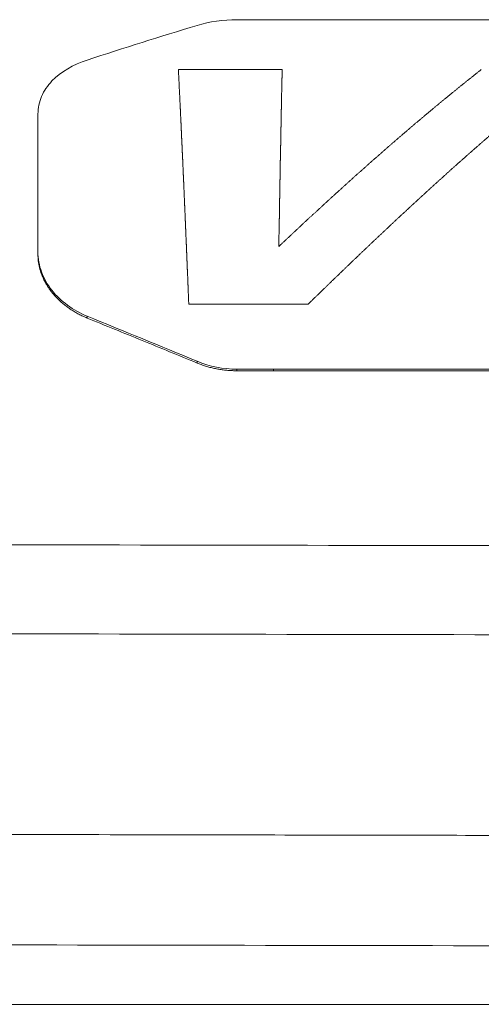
# Model space of a CAD drawing. Header units: millimetres. Extents: x 0 to 594, y 0 to 420.
# Tile 68 of 256: x 231 to 236, y 49 to 60. Entities that reach past the tile are written whole.
import ezdxf

# ---------------------------------------------------------------- set-up
doc = ezdxf.new("R2010")
doc.units = ezdxf.units.MM
doc.layers.add('1', color=7, linetype='Continuous', true_color=0xffffff)

msp = doc.modelspace()

# ---------------------------------------------------------------- linework, layer by layer
at = {"layer": '1', "color": 8, "linetype": 'Continuous', "lineweight": 18}
msp.add_line((139.425, 49.346), (293.163, 49.346), dxfattribs=at)
at = {"layer": '1', "color": 155, "linetype": 'Continuous', "lineweight": 18}
for points, degree in [([(231.635, 59.959), (232.047, 60.093), (232.459, 60.223), (232.871, 60.349)], 3), ([(232.871, 60.349), (233.012, 60.392), (233.166, 60.413), (233.319, 60.413)], 3), ([(233.319, 60.413), (233.456, 60.413), (233.593, 60.413), (233.73, 60.412)], 3), ([(233.73, 60.412), (246.342, 60.404), (258.954, 60.397), (271.565, 60.389)], 3), ([(231.082, 57.803), (231.082, 58.345), (231.083, 58.864), (231.083, 59.353)], 3), ([(231.082, 59.323), (231.083, 59.353)], 1), ([(232.871, 56.573), (232.459, 56.743), (232.047, 56.913), (231.635, 57.081)], 3), ([(233.318, 56.485), (233.165, 56.485), (233.011, 56.515), (232.871, 56.573)], 3), ([(233.73, 56.485), (233.593, 56.485), (233.456, 56.485), (233.318, 56.485)], 3), ([(233.73, 56.467), (233.593, 56.467), (233.456, 56.467), (233.318, 56.467)], 3), ([(271.565, 56.464), (258.954, 56.471), (246.342, 56.478), (233.73, 56.485)], 3)]:
    msp.add_open_spline(points, degree=degree, dxfattribs=at)
for points, knots in [([(231.083, 59.353), (231.083, 59.421), (231.097, 59.488), (231.15, 59.613), (231.19, 59.672), (231.34, 59.829), (231.48, 59.909), (231.635, 59.959)], [0, 0, 0, 0, 0.25, 0.25, 0.5, 0.5, 1, 1, 1, 1]), ([(231.082, 57.779), (231.082, 57.828), (231.082, 57.926), (231.082, 58.071), (231.082, 58.215), (231.082, 58.358), (231.082, 58.5), (231.082, 58.641), (231.082, 58.78), (231.082, 58.918), (231.082, 59.054), (231.082, 59.19), (231.082, 59.279), (231.082, 59.323)], [0, 0, 0, 0, 0.090909, 0.181819, 0.272729, 0.363638, 0.454548, 0.545457, 0.636365, 0.727274, 0.818183, 0.909091, 1, 1, 1, 1]), ([(231.635, 57.081), (231.478, 57.145), (231.338, 57.246), (231.189, 57.435), (231.15, 57.505), (231.096, 57.65), (231.082, 57.727), (231.082, 57.803)], [0, 0, 0, 0, 0.5, 0.5, 0.75, 0.75, 1, 1, 1, 1]), ([(231.635, 57.06), (231.619, 57.067), (231.588, 57.08), (231.543, 57.102), (231.499, 57.127), (231.456, 57.153), (231.415, 57.181), (231.376, 57.211), (231.338, 57.243), (231.303, 57.277), (231.269, 57.313), (231.238, 57.35), (231.21, 57.388), (231.184, 57.428), (231.16, 57.469), (231.14, 57.511), (231.119, 57.564), (231.099, 57.628), (231.085, 57.703), (231.083, 57.754), (231.082, 57.779)], [0, 0, 0, 0, 0.050037, 0.100066, 0.150082, 0.200089, 0.250093, 0.300105, 0.350114, 0.400109, 0.450089, 0.50006, 0.550033, 0.600008, 0.649982, 0.699961, 0.749956, 0.833323, 0.916702, 1, 1, 1, 1]), ([(232.871, 56.554), (232.768, 56.596), (232.562, 56.681), (232.253, 56.808), (231.944, 56.934), (231.738, 57.018), (231.635, 57.06)], [0, 0, 0, 0, 0.25, 0.5, 0.75, 1, 1, 1, 1]), ([(233.318, 56.467), (233.301, 56.467), (233.267, 56.468), (233.216, 56.471), (233.165, 56.476), (233.115, 56.484), (233.065, 56.494), (233.015, 56.505), (232.966, 56.519), (232.918, 56.535), (232.887, 56.548), (232.871, 56.554)], [0, 0, 0, 0, 0.111121, 0.222259, 0.333402, 0.444537, 0.555656, 0.666754, 0.777835, 0.88891, 1, 1, 1, 1]), ([(271.565, 56.445), (266.836, 56.448), (258.954, 56.452), (248.707, 56.458), (240.824, 56.462), (236.095, 56.465), (233.73, 56.467)], [0, 0, 0, 0, 0.375, 0.625, 0.8125, 1, 1, 1, 1]), ([(280.759, 54.428), (273.921, 54.434), (272.879, 54.436), (270.795, 54.439), (267.148, 54.446), (259.854, 54.459), (249.435, 54.478), (238.594, 54.497), (231.921, 54.509), (229.417, 54.514)], [0, 0, 0, 0, 0.034712, 0.069425, 0.13885, 0.2777, 0.5554, 0.8331, 1, 1, 1, 1]), ([(281.176, 53.427), (273.919, 53.433), (272.877, 53.436), (270.793, 53.438), (267.146, 53.446), (259.852, 53.458), (249.433, 53.477), (238.593, 53.496), (231.921, 53.508), (229.417, 53.513)], [0, 0, 0, 0, 0.034714, 0.069428, 0.138856, 0.277712, 0.555423, 0.833135, 1, 1, 1, 1]), ([(229.417, 51.257), (230.074, 51.256), (231.405, 51.254), (233.333, 51.25), (235.126, 51.247), (236.692, 51.244), (238.031, 51.242), (240.463, 51.237), (243.937, 51.231), (248.531, 51.223), (251.994, 51.217), (254.452, 51.212), (255.886, 51.21), (257.259, 51.207), (258.53, 51.205), (259.672, 51.203), (260.74, 51.201), (261.914, 51.199), (263.325, 51.197), (265.046, 51.194), (266.832, 51.19), (268.644, 51.187), (270.445, 51.183), (271.762, 51.182), (272.546, 51.18), (272.751, 51.18), (272.973, 51.18), (273.263, 51.179), (273.612, 51.178), (274.049, 51.178), (274.575, 51.177), (275.265, 51.177), (276.068, 51.176), (276.983, 51.175), (278.004, 51.174), (279.201, 51.173), (280.591, 51.172), (281.583, 51.171), (282.115, 51.17)], [0, 0, 0, 0, 0.03742, 0.075749, 0.109773, 0.139492, 0.164906, 0.186014, 0.277911, 0.362701, 0.447533, 0.475076, 0.502618, 0.529154, 0.553263, 0.574937, 0.594176, 0.614054, 0.641808, 0.674475, 0.712056, 0.743467, 0.777641, 0.814576, 0.818422, 0.822295, 0.826218, 0.831057, 0.838814, 0.846098, 0.855907, 0.8688, 0.885346, 0.901608, 0.920889, 0.943502, 0.969764, 1, 1, 1, 1]), ([(282.631, 49.93), (273.912, 49.937), (272.87, 49.94), (270.787, 49.942), (267.14, 49.95), (259.846, 49.962), (249.426, 49.981), (238.589, 50), (231.919, 50.012), (229.417, 50.017)], [0, 0, 0, 0, 0.034719, 0.069438, 0.138876, 0.277752, 0.555503, 0.833255, 1, 1, 1, 1])]:
    msp.add_open_spline(points, degree=3, knots=knots, dxfattribs=at)
at = {"layer": '1', "color": 155, "linetype": 'Continuous', "lineweight": 13}
for points, knots in [([(232.661, 59.853), (232.661, 59.85), (232.661, 59.844), (232.661, 59.835), (232.662, 59.825), (232.662, 59.816), (232.663, 59.806), (232.663, 59.797), (232.664, 59.787), (232.664, 59.778), (232.665, 59.768), (232.665, 59.759), (232.666, 59.749), (232.666, 59.74), (232.667, 59.73), (232.667, 59.721), (232.668, 59.711), (232.668, 59.702), (232.669, 59.692), (232.669, 59.682), (232.67, 59.673), (232.67, 59.663), (232.67, 59.654), (232.671, 59.644), (232.671, 59.634), (232.672, 59.625), (232.672, 59.615), (232.673, 59.605), (232.673, 59.596), (232.674, 59.586), (232.674, 59.577), (232.675, 59.567), (232.675, 59.557), (232.676, 59.547), (232.676, 59.538), (232.677, 59.528), (232.677, 59.518), (232.677, 59.509), (232.678, 59.499), (232.678, 59.489), (232.679, 59.479), (232.679, 59.47), (232.68, 59.46), (232.68, 59.45), (232.681, 59.44), (232.681, 59.431), (232.682, 59.421), (232.682, 59.411), (232.683, 59.401), (232.683, 59.391), (232.684, 59.382), (232.684, 59.372), (232.684, 59.362), (232.685, 59.352), (232.685, 59.342), (232.686, 59.332), (232.686, 59.322), (232.687, 59.313), (232.687, 59.303), (232.688, 59.293), (232.688, 59.283), (232.689, 59.273), (232.689, 59.263), (232.69, 59.253), (232.69, 59.243), (232.691, 59.233), (232.691, 59.223), (232.691, 59.213), (232.692, 59.203), (232.692, 59.193), (232.693, 59.183), (232.693, 59.173), (232.694, 59.163), (232.694, 59.153), (232.695, 59.143), (232.695, 59.133), (232.696, 59.123), (232.696, 59.113), (232.697, 59.103), (232.697, 59.093), (232.697, 59.083), (232.698, 59.073), (232.698, 59.063), (232.699, 59.053), (232.699, 59.043), (232.7, 59.033), (232.7, 59.023), (232.701, 59.013), (232.701, 59.002), (232.702, 58.992), (232.702, 58.982), (232.703, 58.972), (232.703, 58.962), (232.703, 58.952), (232.704, 58.942), (232.704, 58.931), (232.705, 58.921), (232.705, 58.911), (232.706, 58.901), (232.706, 58.891), (232.707, 58.88), (232.707, 58.87), (232.708, 58.86), (232.708, 58.85), (232.709, 58.84), (232.709, 58.829), (232.709, 58.819), (232.71, 58.809), (232.71, 58.798), (232.711, 58.788), (232.711, 58.778), (232.712, 58.768), (232.712, 58.757), (232.713, 58.747), (232.713, 58.737), (232.714, 58.726), (232.714, 58.716), (232.714, 58.706), (232.715, 58.695), (232.715, 58.685), (232.716, 58.675), (232.716, 58.664), (232.717, 58.654), (232.717, 58.644), (232.718, 58.633), (232.718, 58.623), (232.719, 58.612), (232.719, 58.602), (232.72, 58.592), (232.72, 58.581), (232.72, 58.571), (232.721, 58.56), (232.721, 58.55), (232.722, 58.54), (232.722, 58.529), (232.723, 58.519), (232.723, 58.508), (232.724, 58.498), (232.724, 58.487), (232.725, 58.477), (232.725, 58.466), (232.725, 58.456), (232.726, 58.445), (232.726, 58.435), (232.727, 58.424), (232.727, 58.414), (232.728, 58.403), (232.728, 58.393), (232.729, 58.382), (232.729, 58.371), (232.73, 58.361), (232.73, 58.35), (232.73, 58.34), (232.731, 58.329), (232.731, 58.319), (232.732, 58.308), (232.732, 58.297), (232.733, 58.287), (232.733, 58.276), (232.734, 58.266), (232.734, 58.255), (232.735, 58.244), (232.735, 58.234), (232.735, 58.223), (232.736, 58.212), (232.736, 58.202), (232.737, 58.191), (232.737, 58.18), (232.738, 58.17), (232.738, 58.159), (232.739, 58.148), (232.739, 58.138), (232.74, 58.127), (232.74, 58.116), (232.74, 58.105), (232.741, 58.095), (232.741, 58.084), (232.742, 58.073), (232.742, 58.062), (232.743, 58.052), (232.743, 58.041), (232.744, 58.03), (232.744, 58.019), (232.745, 58.009), (232.745, 57.998), (232.745, 57.987), (232.746, 57.976), (232.746, 57.965), (232.747, 57.955), (232.747, 57.944), (232.748, 57.933), (232.748, 57.922), (232.749, 57.911), (232.749, 57.9), (232.75, 57.89), (232.75, 57.879), (232.751, 57.868), (232.751, 57.857), (232.751, 57.846), (232.752, 57.835), (232.752, 57.824), (232.753, 57.813), (232.753, 57.803), (232.754, 57.792), (232.754, 57.781), (232.755, 57.77), (232.755, 57.759), (232.756, 57.748), (232.756, 57.737), (232.756, 57.726), (232.757, 57.715), (232.757, 57.704), (232.758, 57.693), (232.758, 57.682), (232.759, 57.671), (232.759, 57.66), (232.76, 57.649), (232.76, 57.638), (232.761, 57.627), (232.761, 57.616), (232.761, 57.605), (232.762, 57.594), (232.762, 57.583), (232.763, 57.572), (232.763, 57.561), (232.764, 57.55), (232.764, 57.539), (232.765, 57.528), (232.765, 57.517), (232.766, 57.506), (232.766, 57.495), (232.766, 57.484), (232.767, 57.473), (232.767, 57.462), (232.768, 57.451), (232.768, 57.439), (232.769, 57.428), (232.769, 57.417), (232.77, 57.406), (232.77, 57.395), (232.771, 57.384), (232.771, 57.373), (232.771, 57.362), (232.772, 57.35), (232.772, 57.339), (232.773, 57.328), (232.773, 57.317), (232.774, 57.306), (232.774, 57.295), (232.775, 57.283), (232.775, 57.272), (232.776, 57.261), (232.776, 57.25), (232.776, 57.239), (232.777, 57.228), (232.777, 57.22), (232.777, 57.216)], [0, 0, 0, 0, 0.003937, 0.007874, 0.011811, 0.015748, 0.019685, 0.023622, 0.027559, 0.031496, 0.035433, 0.03937, 0.043307, 0.047244, 0.051181, 0.055118, 0.059055, 0.062992, 0.066929, 0.070865, 0.074802, 0.078739, 0.082676, 0.086613, 0.09055, 0.094487, 0.098424, 0.102361, 0.106298, 0.110235, 0.114172, 0.118109, 0.122045, 0.125982, 0.129919, 0.133856, 0.137793, 0.14173, 0.145667, 0.149604, 0.153541, 0.157478, 0.161415, 0.165351, 0.169288, 0.173225, 0.177162, 0.181099, 0.185036, 0.188973, 0.19291, 0.196847, 0.200783, 0.20472, 0.208657, 0.212594, 0.216531, 0.220468, 0.224405, 0.228342, 0.232279, 0.236215, 0.240152, 0.244089, 0.248026, 0.251963, 0.2559, 0.259837, 0.263774, 0.26771, 0.271647, 0.275584, 0.279521, 0.283458, 0.287395, 0.291332, 0.295269, 0.299206, 0.303143, 0.307079, 0.311016, 0.314953, 0.31889, 0.322827, 0.326764, 0.330701, 0.334638, 0.338575, 0.342512, 0.346448, 0.350385, 0.354322, 0.358259, 0.362196, 0.366133, 0.37007, 0.374007, 0.377944, 0.381881, 0.385818, 0.389755, 0.393692, 0.397628, 0.401565, 0.405502, 0.409439, 0.413376, 0.417313, 0.42125, 0.425187, 0.429124, 0.433061, 0.436998, 0.440935, 0.444872, 0.448809, 0.452746, 0.456683, 0.46062, 0.464557, 0.468494, 0.472431, 0.476368, 0.480305, 0.484242, 0.488179, 0.492116, 0.496053, 0.49999, 0.503927, 0.507864, 0.511801, 0.515738, 0.519675, 0.523612, 0.527549, 0.531486, 0.535423, 0.53936, 0.543297, 0.547234, 0.551171, 0.555108, 0.559045, 0.562982, 0.566919, 0.570856, 0.574793, 0.57873, 0.582667, 0.586604, 0.590541, 0.594478, 0.598415, 0.602352, 0.60629, 0.610227, 0.614164, 0.618101, 0.622038, 0.625975, 0.629912, 0.633849, 0.637786, 0.641723, 0.64566, 0.649597, 0.653535, 0.657472, 0.661409, 0.665346, 0.669283, 0.67322, 0.677157, 0.681094, 0.685031, 0.688968, 0.692906, 0.696843, 0.70078, 0.704717, 0.708654, 0.712591, 0.716528, 0.720465, 0.724403, 0.72834, 0.732277, 0.736214, 0.740151, 0.744088, 0.748025, 0.751962, 0.7559, 0.759837, 0.763774, 0.767711, 0.771648, 0.775585, 0.779522, 0.783459, 0.787397, 0.791334, 0.795271, 0.799208, 0.803145, 0.807082, 0.811019, 0.814957, 0.818894, 0.822831, 0.826768, 0.830705, 0.834642, 0.838579, 0.842517, 0.846454, 0.850391, 0.854328, 0.858265, 0.862202, 0.866139, 0.870076, 0.874014, 0.877951, 0.881888, 0.885825, 0.889762, 0.893699, 0.897636, 0.901573, 0.90551, 0.909448, 0.913385, 0.917322, 0.921259, 0.925196, 0.929133, 0.93307, 0.937007, 0.940944, 0.944881, 0.948818, 0.952756, 0.956693, 0.96063, 0.964567, 0.968504, 0.972441, 0.976378, 0.980315, 0.984252, 0.988189, 0.992126, 0.996063, 1, 1, 1, 1]), ([(233.789, 57.864), (233.789, 57.867), (233.789, 57.874), (233.789, 57.885), (233.789, 57.895), (233.79, 57.906), (233.79, 57.917), (233.79, 57.927), (233.79, 57.938), (233.79, 57.948), (233.791, 57.959), (233.791, 57.97), (233.791, 57.98), (233.791, 57.991), (233.791, 58.001), (233.792, 58.012), (233.792, 58.022), (233.792, 58.033), (233.792, 58.043), (233.792, 58.054), (233.792, 58.064), (233.793, 58.075), (233.793, 58.085), (233.793, 58.096), (233.793, 58.106), (233.793, 58.117), (233.794, 58.127), (233.794, 58.138), (233.794, 58.148), (233.794, 58.158), (233.794, 58.169), (233.795, 58.179), (233.795, 58.19), (233.795, 58.2), (233.795, 58.211), (233.795, 58.221), (233.795, 58.231), (233.796, 58.242), (233.796, 58.252), (233.796, 58.263), (233.796, 58.273), (233.796, 58.283), (233.797, 58.294), (233.797, 58.304), (233.797, 58.314), (233.797, 58.325), (233.797, 58.335), (233.797, 58.345), (233.798, 58.356), (233.798, 58.366), (233.798, 58.376), (233.798, 58.387), (233.798, 58.397), (233.799, 58.407), (233.799, 58.418), (233.799, 58.428), (233.799, 58.438), (233.799, 58.448), (233.8, 58.459), (233.8, 58.469), (233.8, 58.479), (233.8, 58.489), (233.8, 58.5), (233.8, 58.51), (233.801, 58.52), (233.801, 58.53), (233.801, 58.541), (233.801, 58.551), (233.801, 58.561), (233.802, 58.571), (233.802, 58.581), (233.802, 58.591), (233.802, 58.602), (233.802, 58.612), (233.803, 58.622), (233.803, 58.632), (233.803, 58.642), (233.803, 58.652), (233.803, 58.662), (233.803, 58.673), (233.804, 58.683), (233.804, 58.693), (233.804, 58.703), (233.804, 58.713), (233.804, 58.723), (233.805, 58.733), (233.805, 58.743), (233.805, 58.753), (233.805, 58.763), (233.805, 58.773), (233.806, 58.783), (233.806, 58.793), (233.806, 58.804), (233.806, 58.814), (233.806, 58.824), (233.806, 58.834), (233.807, 58.844), (233.807, 58.854), (233.807, 58.864), (233.807, 58.874), (233.807, 58.884), (233.808, 58.893), (233.808, 58.903), (233.808, 58.913), (233.808, 58.923), (233.808, 58.933), (233.809, 58.943), (233.809, 58.953), (233.809, 58.963), (233.809, 58.973), (233.809, 58.983), (233.809, 58.993), (233.81, 59.003), (233.81, 59.013), (233.81, 59.022), (233.81, 59.032), (233.81, 59.042), (233.811, 59.052), (233.811, 59.062), (233.811, 59.072), (233.811, 59.082), (233.811, 59.091), (233.812, 59.101), (233.812, 59.111), (233.812, 59.121), (233.812, 59.131), (233.812, 59.14), (233.812, 59.15), (233.813, 59.16), (233.813, 59.17), (233.813, 59.179), (233.813, 59.189), (233.813, 59.199), (233.814, 59.209), (233.814, 59.218), (233.814, 59.228), (233.814, 59.238), (233.814, 59.248), (233.815, 59.257), (233.815, 59.267), (233.815, 59.277), (233.815, 59.286), (233.815, 59.296), (233.816, 59.306), (233.816, 59.315), (233.816, 59.325), (233.816, 59.335), (233.816, 59.344), (233.816, 59.354), (233.817, 59.363), (233.817, 59.373), (233.817, 59.383), (233.817, 59.392), (233.817, 59.402), (233.818, 59.411), (233.818, 59.421), (233.818, 59.431), (233.818, 59.44), (233.818, 59.45), (233.819, 59.459), (233.819, 59.469), (233.819, 59.478), (233.819, 59.488), (233.819, 59.497), (233.82, 59.507), (233.82, 59.516), (233.82, 59.526), (233.82, 59.535), (233.82, 59.545), (233.82, 59.554), (233.821, 59.564), (233.821, 59.573), (233.821, 59.583), (233.821, 59.592), (233.821, 59.601), (233.822, 59.611), (233.822, 59.62), (233.822, 59.63), (233.822, 59.639), (233.822, 59.648), (233.823, 59.658), (233.823, 59.667), (233.823, 59.677), (233.823, 59.686), (233.823, 59.695), (233.824, 59.705), (233.824, 59.714), (233.824, 59.723), (233.824, 59.733), (233.824, 59.742), (233.824, 59.751), (233.825, 59.76), (233.825, 59.77), (233.825, 59.779), (233.825, 59.788), (233.825, 59.798), (233.826, 59.807), (233.826, 59.816), (233.826, 59.825), (233.826, 59.835), (233.826, 59.844), (233.827, 59.85), (233.827, 59.853)], [0, 0, 0, 0, 0.005, 0.01, 0.015, 0.02, 0.025, 0.03, 0.035, 0.04, 0.045, 0.05, 0.055, 0.06, 0.065, 0.07, 0.075, 0.08, 0.085, 0.09, 0.095001, 0.100001, 0.105001, 0.110001, 0.115001, 0.120001, 0.125001, 0.130001, 0.135001, 0.140001, 0.145001, 0.150001, 0.155001, 0.160001, 0.165001, 0.170001, 0.175001, 0.180001, 0.185002, 0.190002, 0.195002, 0.200002, 0.205002, 0.210002, 0.215002, 0.220002, 0.225002, 0.230002, 0.235002, 0.240002, 0.245002, 0.250002, 0.255002, 0.260002, 0.265003, 0.270003, 0.275003, 0.280003, 0.285003, 0.290003, 0.295003, 0.300003, 0.305003, 0.310003, 0.315003, 0.320003, 0.325003, 0.330003, 0.335003, 0.340003, 0.345003, 0.350003, 0.355003, 0.360004, 0.365004, 0.370004, 0.375004, 0.380004, 0.385004, 0.390004, 0.395004, 0.400004, 0.405004, 0.410004, 0.415004, 0.420004, 0.425004, 0.430004, 0.435004, 0.440004, 0.445004, 0.450004, 0.455004, 0.460004, 0.465004, 0.470004, 0.475004, 0.480004, 0.485004, 0.490004, 0.495004, 0.500004, 0.505004, 0.510004, 0.515004, 0.520004, 0.525004, 0.530004, 0.535004, 0.540004, 0.545004, 0.550004, 0.555004, 0.560004, 0.565004, 0.570004, 0.575004, 0.580004, 0.585004, 0.590004, 0.595004, 0.600004, 0.605004, 0.610004, 0.615004, 0.620003, 0.625003, 0.630003, 0.635003, 0.640003, 0.645003, 0.650003, 0.655003, 0.660003, 0.665003, 0.670003, 0.675003, 0.680003, 0.685003, 0.690003, 0.695003, 0.700003, 0.705003, 0.710003, 0.715003, 0.720002, 0.725002, 0.730002, 0.735002, 0.740002, 0.745002, 0.750002, 0.755002, 0.760002, 0.765002, 0.770002, 0.775002, 0.780002, 0.785002, 0.790002, 0.795002, 0.800002, 0.805001, 0.810001, 0.815001, 0.820001, 0.825001, 0.830001, 0.835001, 0.840001, 0.845001, 0.850001, 0.855001, 0.860001, 0.865001, 0.870001, 0.875001, 0.880001, 0.885001, 0.890001, 0.895001, 0.9, 0.905, 0.91, 0.915, 0.92, 0.925, 0.93, 0.935, 0.94, 0.945, 0.95, 0.955, 0.96, 0.965, 0.97, 0.975, 0.98, 0.985, 0.99, 0.995, 1, 1, 1, 1]), ([(236.064, 59.852), (236.06, 59.849), (236.053, 59.843), (236.041, 59.834), (236.03, 59.825), (236.018, 59.816), (236.007, 59.807), (235.995, 59.798), (235.983, 59.788), (235.972, 59.779), (235.96, 59.77), (235.949, 59.761), (235.937, 59.752), (235.926, 59.742), (235.914, 59.733), (235.903, 59.724), (235.891, 59.715), (235.88, 59.706), (235.868, 59.696), (235.857, 59.687), (235.845, 59.678), (235.834, 59.669), (235.822, 59.659), (235.811, 59.65), (235.799, 59.641), (235.788, 59.631), (235.776, 59.622), (235.765, 59.613), (235.754, 59.603), (235.742, 59.594), (235.731, 59.585), (235.719, 59.575), (235.708, 59.566), (235.696, 59.557), (235.685, 59.547), (235.673, 59.538), (235.662, 59.528), (235.65, 59.519), (235.639, 59.509), (235.627, 59.5), (235.616, 59.491), (235.605, 59.481), (235.593, 59.472), (235.582, 59.462), (235.57, 59.453), (235.559, 59.443), (235.547, 59.434), (235.536, 59.424), (235.524, 59.415), (235.513, 59.405), (235.502, 59.396), (235.49, 59.386), (235.479, 59.377), (235.467, 59.367), (235.456, 59.357), (235.444, 59.348), (235.433, 59.338), (235.422, 59.329), (235.41, 59.319), (235.399, 59.309), (235.387, 59.3), (235.376, 59.29), (235.365, 59.28), (235.353, 59.271), (235.342, 59.261), (235.33, 59.252), (235.319, 59.242), (235.308, 59.232), (235.296, 59.222), (235.285, 59.213), (235.273, 59.203), (235.262, 59.193), (235.251, 59.184), (235.239, 59.174), (235.228, 59.164), (235.216, 59.154), (235.205, 59.145), (235.194, 59.135), (235.182, 59.125), (235.171, 59.115), (235.159, 59.105), (235.148, 59.096), (235.137, 59.086), (235.125, 59.076), (235.114, 59.066), (235.103, 59.056), (235.091, 59.046), (235.08, 59.037), (235.068, 59.027), (235.057, 59.017), (235.046, 59.007), (235.034, 58.997), (235.023, 58.987), (235.012, 58.977), (235, 58.967), (234.989, 58.958), (234.977, 58.948), (234.966, 58.938), (234.955, 58.928), (234.943, 58.918), (234.932, 58.908), (234.921, 58.898), (234.909, 58.888), (234.898, 58.878), (234.887, 58.868), (234.875, 58.858), (234.864, 58.848), (234.853, 58.838), (234.841, 58.828), (234.83, 58.818), (234.819, 58.808), (234.807, 58.798), (234.796, 58.788), (234.784, 58.778), (234.773, 58.767), (234.762, 58.757), (234.75, 58.747), (234.739, 58.737), (234.728, 58.727), (234.716, 58.717), (234.705, 58.707), (234.694, 58.697), (234.682, 58.687), (234.671, 58.676), (234.66, 58.666), (234.648, 58.656), (234.637, 58.646), (234.626, 58.636), (234.614, 58.626), (234.603, 58.615), (234.592, 58.605), (234.58, 58.595), (234.569, 58.585), (234.558, 58.575), (234.547, 58.564), (234.535, 58.554), (234.524, 58.544), (234.513, 58.534), (234.501, 58.523), (234.49, 58.513), (234.479, 58.503), (234.467, 58.493), (234.456, 58.482), (234.445, 58.472), (234.433, 58.462), (234.422, 58.451), (234.411, 58.441), (234.399, 58.431), (234.388, 58.421), (234.377, 58.41), (234.365, 58.4), (234.354, 58.39), (234.343, 58.379), (234.331, 58.369), (234.32, 58.358), (234.309, 58.348), (234.298, 58.338), (234.286, 58.327), (234.275, 58.317), (234.264, 58.306), (234.252, 58.296), (234.241, 58.286), (234.23, 58.275), (234.218, 58.265), (234.207, 58.254), (234.196, 58.244), (234.184, 58.233), (234.173, 58.223), (234.162, 58.213), (234.151, 58.202), (234.139, 58.192), (234.128, 58.181), (234.117, 58.171), (234.105, 58.16), (234.094, 58.15), (234.083, 58.139), (234.071, 58.129), (234.06, 58.118), (234.049, 58.108), (234.038, 58.097), (234.026, 58.086), (234.015, 58.076), (234.004, 58.065), (233.992, 58.055), (233.981, 58.044), (233.97, 58.034), (233.958, 58.023), (233.947, 58.013), (233.936, 58.002), (233.925, 57.991), (233.913, 57.981), (233.902, 57.97), (233.891, 57.959), (233.879, 57.949), (233.868, 57.938), (233.857, 57.928), (233.845, 57.917), (233.834, 57.906), (233.823, 57.896), (233.812, 57.885), (233.8, 57.874), (233.793, 57.867), (233.789, 57.864)], [0, 0, 0, 0, 0.005, 0.01, 0.015, 0.02, 0.025, 0.03, 0.035, 0.04, 0.045, 0.05, 0.055, 0.06, 0.064999, 0.069999, 0.074999, 0.079999, 0.084999, 0.089999, 0.094999, 0.099999, 0.104999, 0.109999, 0.114998, 0.119998, 0.124998, 0.129998, 0.134998, 0.139998, 0.144998, 0.149998, 0.154997, 0.159997, 0.164997, 0.169997, 0.174997, 0.179997, 0.184997, 0.189997, 0.194996, 0.199996, 0.204996, 0.209996, 0.214996, 0.219996, 0.224996, 0.229996, 0.234995, 0.239995, 0.244995, 0.249995, 0.254995, 0.259995, 0.264995, 0.269995, 0.274994, 0.279994, 0.284994, 0.289994, 0.294994, 0.299994, 0.304994, 0.309994, 0.314994, 0.319994, 0.324993, 0.329993, 0.334993, 0.339993, 0.344993, 0.349993, 0.354993, 0.359993, 0.364993, 0.369993, 0.374993, 0.379993, 0.384993, 0.389993, 0.394993, 0.399992, 0.404992, 0.409992, 0.414992, 0.419992, 0.424992, 0.429992, 0.434992, 0.439992, 0.444992, 0.449992, 0.454992, 0.459992, 0.464992, 0.469992, 0.474992, 0.479992, 0.484992, 0.489992, 0.494992, 0.499992, 0.504992, 0.509992, 0.514992, 0.519992, 0.524992, 0.529992, 0.534993, 0.539993, 0.544993, 0.549993, 0.554993, 0.559993, 0.564993, 0.569993, 0.574993, 0.579993, 0.584993, 0.589993, 0.594993, 0.599993, 0.604993, 0.609993, 0.614994, 0.619994, 0.624994, 0.629994, 0.634994, 0.639994, 0.644994, 0.649994, 0.654994, 0.659994, 0.664994, 0.669995, 0.674995, 0.679995, 0.684995, 0.689995, 0.694995, 0.699995, 0.704995, 0.709995, 0.714996, 0.719996, 0.724996, 0.729996, 0.734996, 0.739996, 0.744996, 0.749996, 0.754996, 0.759997, 0.764997, 0.769997, 0.774997, 0.779997, 0.784997, 0.789997, 0.794997, 0.799997, 0.804998, 0.809998, 0.814998, 0.819998, 0.824998, 0.829998, 0.834998, 0.839998, 0.844998, 0.849998, 0.854999, 0.859999, 0.864999, 0.869999, 0.874999, 0.879999, 0.884999, 0.889999, 0.894999, 0.899999, 0.904999, 0.909999, 0.914999, 0.92, 0.925, 0.93, 0.935, 0.94, 0.945, 0.95, 0.955, 0.96, 0.965, 0.97, 0.975, 0.98, 0.985, 0.99, 0.995, 1, 1, 1, 1]), ([(234.118, 57.216), (234.122, 57.219), (234.129, 57.226), (234.14, 57.237), (234.151, 57.248), (234.162, 57.258), (234.173, 57.269), (234.184, 57.28), (234.195, 57.29), (234.206, 57.301), (234.217, 57.312), (234.228, 57.322), (234.239, 57.333), (234.25, 57.344), (234.261, 57.354), (234.272, 57.365), (234.283, 57.376), (234.294, 57.386), (234.305, 57.397), (234.316, 57.407), (234.327, 57.418), (234.337, 57.429), (234.348, 57.439), (234.359, 57.45), (234.37, 57.46), (234.381, 57.471), (234.392, 57.482), (234.403, 57.492), (234.414, 57.503), (234.425, 57.513), (234.436, 57.524), (234.447, 57.534), (234.458, 57.545), (234.469, 57.556), (234.48, 57.566), (234.491, 57.577), (234.502, 57.587), (234.513, 57.598), (234.524, 57.608), (234.534, 57.619), (234.545, 57.629), (234.556, 57.64), (234.567, 57.65), (234.578, 57.661), (234.589, 57.671), (234.6, 57.682), (234.611, 57.692), (234.622, 57.703), (234.633, 57.713), (234.644, 57.724), (234.655, 57.734), (234.666, 57.745), (234.677, 57.755), (234.688, 57.766), (234.699, 57.776), (234.71, 57.786), (234.72, 57.797), (234.731, 57.807), (234.742, 57.818), (234.753, 57.828), (234.764, 57.838), (234.775, 57.849), (234.786, 57.859), (234.797, 57.87), (234.808, 57.88), (234.819, 57.89), (234.83, 57.901), (234.841, 57.911), (234.852, 57.922), (234.863, 57.932), (234.874, 57.942), (234.884, 57.953), (234.895, 57.963), (234.906, 57.973), (234.917, 57.984), (234.928, 57.994), (234.939, 58.004), (234.95, 58.014), (234.961, 58.025), (234.972, 58.035), (234.983, 58.045), (234.994, 58.056), (235.005, 58.066), (235.016, 58.076), (235.027, 58.086), (235.038, 58.097), (235.049, 58.107), (235.059, 58.117), (235.07, 58.127), (235.081, 58.138), (235.092, 58.148), (235.103, 58.158), (235.114, 58.168), (235.125, 58.179), (235.136, 58.189), (235.147, 58.199), (235.158, 58.209), (235.169, 58.219), (235.18, 58.23), (235.191, 58.24), (235.202, 58.25), (235.213, 58.26), (235.224, 58.27), (235.234, 58.28), (235.245, 58.29), (235.256, 58.301), (235.267, 58.311), (235.278, 58.321), (235.289, 58.331), (235.3, 58.341), (235.311, 58.351), (235.322, 58.361), (235.333, 58.371), (235.344, 58.381), (235.355, 58.392), (235.366, 58.402), (235.377, 58.412), (235.388, 58.422), (235.399, 58.432), (235.41, 58.442), (235.421, 58.452), (235.432, 58.462), (235.442, 58.472), (235.453, 58.482), (235.464, 58.492), (235.475, 58.502), (235.486, 58.512), (235.497, 58.522), (235.508, 58.532), (235.519, 58.542), (235.53, 58.552), (235.541, 58.562), (235.552, 58.572), (235.563, 58.582), (235.574, 58.592), (235.585, 58.602), (235.596, 58.611), (235.607, 58.621), (235.618, 58.631), (235.629, 58.641), (235.64, 58.651), (235.651, 58.661), (235.662, 58.671), (235.673, 58.681), (235.684, 58.691), (235.695, 58.7), (235.706, 58.71), (235.716, 58.72), (235.727, 58.73), (235.738, 58.74), (235.749, 58.75), (235.76, 58.759), (235.771, 58.769), (235.782, 58.779), (235.793, 58.789), (235.804, 58.799), (235.815, 58.808), (235.826, 58.818), (235.837, 58.828), (235.848, 58.838), (235.859, 58.847), (235.87, 58.857), (235.881, 58.867), (235.892, 58.877), (235.903, 58.886), (235.914, 58.896), (235.925, 58.906), (235.936, 58.915), (235.947, 58.925), (235.958, 58.935), (235.969, 58.944), (235.98, 58.954), (235.991, 58.964), (236.002, 58.973), (236.013, 58.983), (236.024, 58.993), (236.035, 59.002), (236.046, 59.012), (236.057, 59.022), (236.068, 59.031), (236.079, 59.041), (236.09, 59.05), (236.101, 59.06), (236.112, 59.07), (236.123, 59.079), (236.134, 59.089), (236.145, 59.098), (236.156, 59.108), (236.167, 59.117), (236.178, 59.127), (236.189, 59.136), (236.2, 59.146), (236.211, 59.155), (236.222, 59.165), (236.233, 59.174), (236.244, 59.184), (236.255, 59.193), (236.266, 59.203), (236.277, 59.212), (236.288, 59.222), (236.3, 59.231), (236.307, 59.237), (236.311, 59.24)], [0, 0, 0, 0, 0.005, 0.01, 0.015, 0.02, 0.025, 0.03, 0.035, 0.04, 0.045, 0.05, 0.055, 0.06, 0.065, 0.07, 0.075, 0.08, 0.085, 0.09, 0.095, 0.1, 0.105, 0.11, 0.115, 0.12, 0.125, 0.13, 0.135, 0.14, 0.145, 0.15, 0.155, 0.16, 0.165, 0.17, 0.175, 0.18, 0.185, 0.19, 0.195, 0.2, 0.205, 0.21, 0.215, 0.22, 0.225, 0.23, 0.235, 0.24, 0.245, 0.25, 0.255, 0.26, 0.265, 0.27, 0.275, 0.28, 0.285, 0.29, 0.295, 0.3, 0.305, 0.31, 0.315, 0.32, 0.325, 0.33, 0.335, 0.34, 0.345, 0.35, 0.355, 0.36, 0.365, 0.37, 0.375, 0.38, 0.385, 0.39, 0.395, 0.4, 0.405, 0.41, 0.415, 0.42, 0.425, 0.43, 0.435, 0.44, 0.445001, 0.450001, 0.455001, 0.460001, 0.465001, 0.470001, 0.475001, 0.480001, 0.485001, 0.490001, 0.495001, 0.500001, 0.505001, 0.510001, 0.515001, 0.520001, 0.525001, 0.530001, 0.535001, 0.540001, 0.545001, 0.550001, 0.555001, 0.560001, 0.565001, 0.570001, 0.575001, 0.580001, 0.585001, 0.590001, 0.595001, 0.600001, 0.605001, 0.610001, 0.615001, 0.620001, 0.625001, 0.630001, 0.635001, 0.640001, 0.645001, 0.650001, 0.655001, 0.660001, 0.665001, 0.670001, 0.675001, 0.680001, 0.685001, 0.690001, 0.695001, 0.700001, 0.705001, 0.710001, 0.715001, 0.720001, 0.725001, 0.730001, 0.735001, 0.740001, 0.745001, 0.750001, 0.755001, 0.760001, 0.765001, 0.770001, 0.775001, 0.780001, 0.785001, 0.790001, 0.795001, 0.800001, 0.805001, 0.810001, 0.815001, 0.820001, 0.825001, 0.830001, 0.835001, 0.840001, 0.845001, 0.850001, 0.855001, 0.860001, 0.865, 0.87, 0.875, 0.88, 0.885, 0.89, 0.895, 0.9, 0.905, 0.91, 0.915, 0.92, 0.925, 0.93, 0.935, 0.94, 0.945, 0.95, 0.955, 0.96, 0.965, 0.97, 0.975, 0.98, 0.985, 0.99, 0.995, 1, 1, 1, 1])]:
    msp.add_open_spline(points, degree=3, knots=knots, dxfattribs=at)
for points, degree in [([(233.827, 59.853), (233.438, 59.853), (233.049, 59.853), (232.661, 59.853)], 3), ([(231.082, 57.779), (231.082, 57.803)], 1), ([(232.777, 57.216), (233.224, 57.216), (233.671, 57.216), (234.118, 57.216)], 3), ([(231.635, 57.06), (231.635, 57.081)], 1), ([(232.871, 56.554), (232.871, 56.573)], 1), ([(233.318, 56.467), (233.318, 56.485)], 1), ([(233.73, 56.467), (233.73, 56.485)], 1)]:
    msp.add_open_spline(points, degree=degree, dxfattribs=at)

doc.saveas('drawing.dxf')
